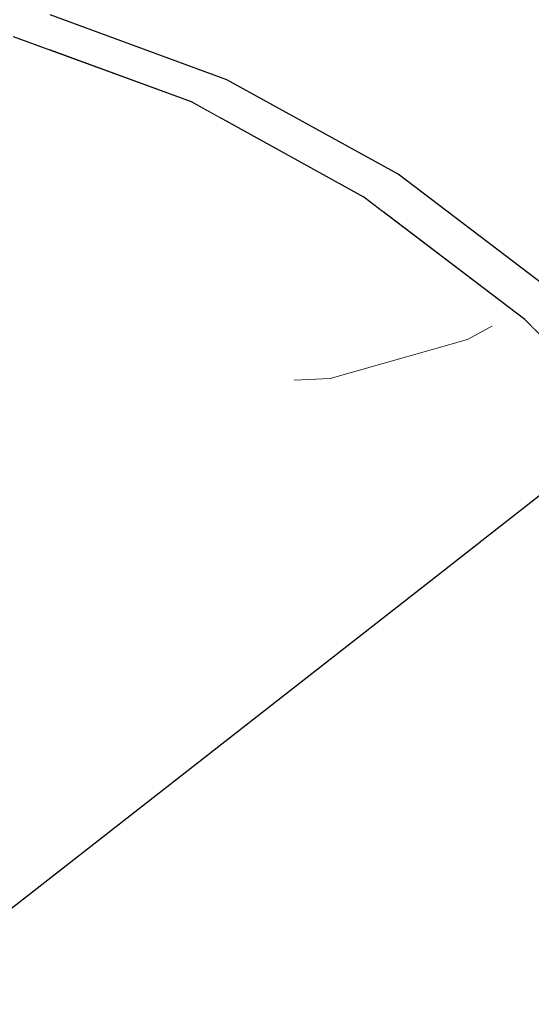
# Model space of a CAD drawing. Header units: millimetres. Extents: x -36478 to 31050, y -14815 to 11827.
# Tile 140 of 256: x -17219 to -17168, y 8616 to 8714. Entities that reach past the tile are written whole.
import ezdxf

# ---------------------------------------------------------------- set-up
doc = ezdxf.new("R2010")
doc.units = ezdxf.units.MM
doc.header["$MEASUREMENT"] = 0
doc.linetypes.add('Wipeout_Contour', pattern=[1000, 0, -1000])
for name, color, linetype in [('Nové_Konstrukce - krov', 7, 'Continuous'), ('Nové_Konstrukce - střechy a skořepiny', 7, 'Continuous'), ('Nové_Výplně - Povrchové', 7, 'Continuous')]:
    doc.layers.add(name, color=color, linetype=linetype)

# ---------------------------------------------------------------- blocks, each defined once
blk = doc.blocks.new('*X13')
at = {"layer": 'Nové_Výplně - Povrchové', "color": 21, "linetype": 'Continuous', "lineweight": 20, "true_color": 0xffaaaa}
for p, q in [((-17178.689, 8657.934), (-17178.689, 8598.365)), ((-17202.706, 8636.711), (-17205.828, 8636.711)), ((-17178.689, 8636.711), (-17202.706, 8636.711)), ((-17178.689, 8636.711), (-17176.865, 8634.817)), ((-17176.865, 8634.817), (-17174.743, 8632.987)), ((-17174.743, 8632.987), (-17172.336, 8631.232)), ((-17172.336, 8631.232), (-17169.655, 8629.56)), ((-17169.655, 8629.56), (-17166.714, 8627.981))]:
    blk.add_line(p, q, dxfattribs=at)
blk = doc.blocks.new('výplň_6_1', base_point=(0, 0))
at = {"layer": 'Nové_Výplně - Povrchové', "color": 21, "linetype": 'Continuous', "lineweight": 20, "true_color": 0xffaaaa}
blk.add_blockref('*X13', (0, 0), dxfattribs=at)
blk = doc.blocks.new('výplň_1879_1', base_point=(0, 0))
at = {"color": 254, "linetype": 'Wipeout_Contour', "lineweight": 0, "ltscale": 96232.339556}
blk.add_wipeout([(-17181.203, 8698.881), (-17182.71, 8695.168), (-17168.602, 8684.452), (-17167.581, 8683.426), (-17165.294, 8686.797)], dxfattribs=at).dxf.layer = 'Nové_Výplně - Povrchové'
blk = doc.blocks.new('výplň_1883_1', base_point=(0, 0))
at = {"color": 254, "linetype": 'Wipeout_Contour', "lineweight": 0, "ltscale": 76989.06663}
blk.add_wipeout([(-17174.906, 8710.555), (-17181.203, 8698.881), (-17165.294, 8686.797), (-17157.214, 8697.116)], dxfattribs=at).dxf.layer = 'Nové_Výplně - Povrchové'
blk = doc.blocks.new('výplň_1884_1', base_point=(0, 0))
at = {"color": 254, "linetype": 'Wipeout_Contour', "lineweight": 0, "ltscale": 96423.047565}
blk.add_wipeout([(-17215.773, 8714.711), (-17215.815, 8711.231), (-17201.718, 8706.072), (-17198.925, 8704.528), (-17198.202, 8708.281)], dxfattribs=at).dxf.layer = 'Nové_Výplně - Povrchové'
blk = doc.blocks.new('výplň_1885_1', base_point=(0, 0))
at = {"color": 254, "linetype": 'Wipeout_Contour', "lineweight": 0, "ltscale": 96328.699365}
blk.add_wipeout([(-17198.202, 8708.281), (-17198.925, 8704.528), (-17184.612, 8696.612), (-17182.71, 8695.168), (-17181.203, 8698.881)], dxfattribs=at).dxf.layer = 'Nové_Výplně - Povrchové'
blk = doc.blocks.new('výplň_1888_1', base_point=(0, 0))
at = {"color": 254, "linetype": 'Wipeout_Contour', "lineweight": 0, "ltscale": 76980.905564}
blk.add_wipeout([(-17157.214, 8697.116), (-17149.282, 8705.524), (-17167.963, 8719.713), (-17174.906, 8710.555)], dxfattribs=at).dxf.layer = 'Nové_Výplně - Povrchové'
blk = doc.blocks.new('výplň_1889_1', base_point=(0, 0))
at = {"color": 254, "linetype": 'Wipeout_Contour', "lineweight": 0, "ltscale": 77071.571544}
blk.add_wipeout([(-17181.203, 8698.881), (-17174.906, 8710.555), (-17193.81, 8721.008), (-17198.202, 8708.281)], dxfattribs=at).dxf.layer = 'Nové_Výplně - Povrchové'
blk = doc.blocks.new('výplň_1890_1', base_point=(0, 0))
at = {"color": 254, "linetype": 'Wipeout_Contour', "lineweight": 0, "ltscale": 77151.810435}
blk.add_wipeout([(-17213.35, 8728.158), (-17215.773, 8714.711), (-17198.202, 8708.281), (-17193.81, 8721.008)], dxfattribs=at).dxf.layer = 'Nové_Výplně - Povrchové'
blk = doc.blocks.new('výplň_1891_1', base_point=(0, 0))
at = {"color": 254, "linetype": 'Wipeout_Contour', "lineweight": 0, "ltscale": 77070.224181}
blk.add_wipeout([(-17174.906, 8710.555), (-17167.963, 8719.713), (-17187.922, 8730.75), (-17193.81, 8721.008)], dxfattribs=at).dxf.layer = 'Nové_Výplně - Povrchové'
blk = doc.blocks.new('výplň_1916_1', base_point=(0, 0))
at = {"color": 254, "linetype": 'Wipeout_Contour', "lineweight": 0, "ltscale": 96239.530601}
blk.add_wipeout([(-17159.979, 8640.977), (-17287.231, 8542.004), (-17285.627, 8539.886), (-17277.947, 8526.244), (-17150.981, 8624.995)], dxfattribs=at).dxf.layer = 'Nové_Výplně - Povrchové'
blk = doc.blocks.new('výplň_1918_1', base_point=(0, 0))
at = {"color": 254, "linetype": 'Wipeout_Contour', "lineweight": 0, "ltscale": 76881.488905}
blk.add_wipeout([(-17157.349, 8643.023), (-17168.503, 8657.753), (-17171.133, 8655.707), (-17159.979, 8640.977)], dxfattribs=at).dxf.layer = 'Nové_Výplně - Povrchové'
blk = doc.blocks.new('výplň_1919_1', base_point=(0, 0))
at = {"color": 254, "linetype": 'Wipeout_Contour', "lineweight": 0, "ltscale": 76869.037678}
blk.add_wipeout([(-17157.349, 8643.023), (-17148.168, 8648.576), (-17160.592, 8664.983), (-17168.503, 8657.753)], dxfattribs=at).dxf.layer = 'Nové_Výplně - Povrchové'
blk = doc.blocks.new('výplň_1920_1', base_point=(0, 0))
at = {"color": 254, "linetype": 'Wipeout_Contour', "lineweight": 0, "ltscale": 77023.667589}
blk.add_wipeout([(-17171.133, 8655.707), (-17298.384, 8556.734), (-17287.231, 8542.004), (-17159.979, 8640.977)], dxfattribs=at).dxf.layer = 'Nové_Výplně - Povrchové'
blk = doc.blocks.new('výplň_1921_1', base_point=(0, 0))
at = {"color": 254, "linetype": 'Wipeout_Contour', "lineweight": 0, "ltscale": 76949.562925}
blk.add_wipeout([(-17171.133, 8655.707), (-17168.503, 8657.753), (-17181.473, 8670.782), (-17184.103, 8668.736)], dxfattribs=at).dxf.layer = 'Nové_Výplně - Povrchové'
blk = doc.blocks.new('výplň_1922_1', base_point=(0, 0))
at = {"color": 254, "linetype": 'Wipeout_Contour', "lineweight": 0, "ltscale": 115920.607747}
blk.add_wipeout([(-17213.875, 8688.173), (-17338.603, 8591.162), (-17335.521, 8589.458), (-17333.441, 8587.917), (-17324.852, 8581.392), (-17198.496, 8679.669)], dxfattribs=at).dxf.layer = 'Nové_Výplně - Povrchové'
blk = doc.blocks.new('výplň_1923_1', base_point=(0, 0))
at = {"color": 254, "linetype": 'Wipeout_Contour', "lineweight": 0, "ltscale": 96483.041792}
blk.add_wipeout([(-17198.496, 8679.669), (-17324.852, 8581.392), (-17315.574, 8574.345), (-17311.162, 8569.913), (-17184.103, 8668.736)], dxfattribs=at).dxf.layer = 'Nové_Výplně - Povrchové'
blk = doc.blocks.new('výplň_1924_1', base_point=(0, 0))
at = {"color": 254, "linetype": 'Wipeout_Contour', "lineweight": 0, "ltscale": 96391.559745}
blk.add_wipeout([(-17184.103, 8668.736), (-17311.162, 8569.913), (-17299.473, 8558.171), (-17298.384, 8556.734), (-17171.133, 8655.707)], dxfattribs=at).dxf.layer = 'Nové_Výplně - Povrchové'
blk = doc.blocks.new('výplň_1926_1', base_point=(0, 0))
at = {"color": 254, "linetype": 'Wipeout_Contour', "lineweight": 0, "ltscale": 289721.938148}
blk.add_wipeout([(-17226.989, 8708.483), (-17362.516, 8603.074), (-17355.5, 8600.506), (-17353.244, 8599.259), (-17226.991, 8697.455), (-17225.91, 8707.627), (-17222.514, 8711.66), (-17219.4, 8712.542), (-17215.815, 8711.231), (-17215.773, 8714.711), (-17215.25, 8717.614), (-17218.038, 8715.446), (-17219.248, 8724.99), (-17222.362, 8724.108), (-17225.758, 8720.075)], dxfattribs=at).dxf.layer = 'Nové_Výplně - Povrchové'
blk = doc.blocks.new('*X3855')
at = {"layer": 'Nové_Výplně - Povrchové', "color": 21, "linetype": 'Continuous', "lineweight": 20, "true_color": 0xffaaaa}
blk.add_line((-17163.911, 8676.069), (-17166.737, 8682.578), dxfattribs=at)
blk = doc.blocks.new('výplň_1927_1', base_point=(0, 0))
at = {"color": 254, "linetype": 'Wipeout_Contour', "lineweight": 0, "ltscale": 76924.254688}
blk.add_wipeout([(-17156.322, 8668.445), (-17154.175, 8669.959), (-17168.602, 8684.452), (-17170.963, 8683.153)], dxfattribs=at).dxf.layer = 'Nové_Výplně - Povrchové'
at = {"layer": 'Nové_Výplně - Povrchové', "color": 21, "linetype": 'Continuous', "lineweight": 20, "true_color": 0xffaaaa}
blk.add_blockref('*X3855', (0, 0), dxfattribs=at)
blk = doc.blocks.new('výplň_1928_1', base_point=(0, 0))
at = {"color": 254, "linetype": 'Wipeout_Contour', "lineweight": 0, "ltscale": 76940.995609}
blk.add_wipeout([(-17168.503, 8657.753), (-17160.592, 8664.983), (-17175.04, 8679.496), (-17181.473, 8670.782)], dxfattribs=at).dxf.layer = 'Nové_Výplně - Povrchové'
blk = doc.blocks.new('výplň_1929_1', base_point=(0, 0))
at = {"color": 254, "linetype": 'Wipeout_Contour', "lineweight": 0, "ltscale": 76931.216649}
blk.add_wipeout([(-17160.592, 8664.983), (-17156.322, 8668.445), (-17170.963, 8683.153), (-17175.04, 8679.496)], dxfattribs=at).dxf.layer = 'Nové_Výplně - Povrchové'
blk = doc.blocks.new('výplň_1930_1', base_point=(0, 0))
at = {"color": 254, "linetype": 'Wipeout_Contour', "lineweight": 0, "ltscale": 77020.009534}
blk.add_wipeout([(-17181.473, 8670.782), (-17195.866, 8681.714), (-17198.496, 8679.669), (-17184.103, 8668.736)], dxfattribs=at).dxf.layer = 'Nové_Výplně - Povrchové'
blk = doc.blocks.new('*X3863')
at = {"layer": 'Nové_Výplně - Povrchové', "color": 21, "linetype": 'Continuous', "lineweight": 20, "true_color": 0xffaaaa}
for p, q in [((-17177.682, 8681.504), (-17187.953, 8678.596)), ((-17187.953, 8678.596), (-17191.528, 8678.419))]:
    blk.add_line(p, q, dxfattribs=at)
blk = doc.blocks.new('výplň_1931_1', base_point=(0, 0))
at = {"color": 254, "linetype": 'Wipeout_Contour', "lineweight": 0, "ltscale": 77015.458535}
blk.add_wipeout([(-17195.866, 8681.714), (-17181.473, 8670.782), (-17175.04, 8679.496), (-17191.073, 8691.674)], dxfattribs=at).dxf.layer = 'Nové_Výplně - Povrchové'
at = {"layer": 'Nové_Výplně - Povrchové', "color": 21, "linetype": 'Continuous', "lineweight": 20, "true_color": 0xffaaaa}
blk.add_blockref('*X3863', (0, 0), dxfattribs=at)
blk = doc.blocks.new('*X3865')
at = {"layer": 'Nové_Výplně - Povrchové', "color": 21, "linetype": 'Continuous', "lineweight": 20, "true_color": 0xffaaaa}
for p, q in [((-17171.833, 8683.814), (-17174.293, 8682.463)), ((-17174.293, 8682.463), (-17177.682, 8681.504))]:
    blk.add_line(p, q, dxfattribs=at)
blk = doc.blocks.new('výplň_1932_1', base_point=(0, 0))
at = {"color": 254, "linetype": 'Wipeout_Contour', "lineweight": 0, "ltscale": 77010.228553}
blk.add_wipeout([(-17191.073, 8691.674), (-17175.04, 8679.496), (-17170.963, 8683.153), (-17187.21, 8695.494)], dxfattribs=at).dxf.layer = 'Nové_Výplně - Povrchové'
at = {"layer": 'Nové_Výplně - Povrchové', "color": 21, "linetype": 'Continuous', "lineweight": 20, "true_color": 0xffaaaa}
blk.add_blockref('*X3865', (0, 0), dxfattribs=at)
blk = doc.blocks.new('výplň_1933_1', base_point=(0, 0))
at = {"color": 254, "linetype": 'Wipeout_Contour', "lineweight": 0, "ltscale": 77159.427803}
blk.add_wipeout([(-17227.141, 8696.035), (-17229.772, 8693.99), (-17213.875, 8688.173), (-17211.245, 8690.218)], dxfattribs=at).dxf.layer = 'Nové_Výplně - Povrchové'
blk = doc.blocks.new('výplň_1934_1', base_point=(0, 0))
at = {"color": 254, "linetype": 'Wipeout_Contour', "lineweight": 0, "ltscale": 77090.681311}
blk.add_wipeout([(-17195.866, 8681.714), (-17211.245, 8690.218), (-17213.875, 8688.173), (-17198.496, 8679.669)], dxfattribs=at).dxf.layer = 'Nové_Výplně - Povrchové'
blk = doc.blocks.new('výplň_1935_1', base_point=(0, 0))
at = {"color": 254, "linetype": 'Wipeout_Contour', "lineweight": 0, "ltscale": 77003.21455}
blk.add_wipeout([(-17168.602, 8684.452), (-17184.612, 8696.612), (-17187.21, 8695.494), (-17170.963, 8683.153)], dxfattribs=at).dxf.layer = 'Nové_Výplně - Povrchové'
blk = doc.blocks.new('výplň_1936_1', base_point=(0, 0))
at = {"color": 254, "linetype": 'Wipeout_Contour', "lineweight": 0, "ltscale": 77159.44827}
blk.add_wipeout([(-17219.4, 8712.542), (-17222.514, 8711.66), (-17204.57, 8705.093), (-17201.718, 8706.072)], dxfattribs=at).dxf.layer = 'Nové_Výplně - Povrchové'
blk = doc.blocks.new('výplň_1937_1', base_point=(0, 0))
at = {"color": 254, "linetype": 'Wipeout_Contour', "lineweight": 0, "ltscale": 77090.155938}
blk.add_wipeout([(-17211.245, 8690.218), (-17195.866, 8681.714), (-17191.073, 8691.674), (-17208.203, 8701.147)], dxfattribs=at).dxf.layer = 'Nové_Výplně - Povrchové'
blk = doc.blocks.new('výplň_1938_1', base_point=(0, 0))
at = {"color": 254, "linetype": 'Wipeout_Contour', "lineweight": 0, "ltscale": 77089.484584}
blk.add_wipeout([(-17191.073, 8691.674), (-17187.21, 8695.494), (-17204.57, 8705.093), (-17208.203, 8701.147)], dxfattribs=at).dxf.layer = 'Nové_Výplně - Povrchové'
blk = doc.blocks.new('výplň_1939_1', base_point=(0, 0))
at = {"color": 254, "linetype": 'Wipeout_Contour', "lineweight": 0, "ltscale": 77082.415891}
blk.add_wipeout([(-17187.21, 8695.494), (-17184.612, 8696.612), (-17201.718, 8706.072), (-17204.57, 8705.093)], dxfattribs=at).dxf.layer = 'Nové_Výplně - Povrchové'
blk = doc.blocks.new('výplň_1940_1', base_point=(0, 0))
at = {"color": 254, "linetype": 'Wipeout_Contour', "lineweight": 0, "ltscale": 96460.392644}
blk.add_wipeout([(-17226.991, 8697.455), (-17227.141, 8696.035), (-17211.245, 8690.218), (-17208.203, 8701.147), (-17225.91, 8707.627)], dxfattribs=at).dxf.layer = 'Nové_Výplně - Povrchové'
blk = doc.blocks.new('výplň_1941_1', base_point=(0, 0))
at = {"color": 254, "linetype": 'Wipeout_Contour', "lineweight": 0, "ltscale": 77166.572768}
blk.add_wipeout([(-17222.514, 8711.66), (-17225.91, 8707.627), (-17208.203, 8701.147), (-17204.57, 8705.093)], dxfattribs=at).dxf.layer = 'Nové_Výplně - Povrchové'
blk = doc.blocks.new('výplň_1953_1', base_point=(0, 0))
at = {"color": 254, "linetype": 'Wipeout_Contour', "lineweight": 0, "ltscale": 77297.387147}
blk.add_wipeout([(-17229.772, 8693.99), (-17352.265, 8598.717), (-17338.603, 8591.162), (-17213.875, 8688.173)], dxfattribs=at).dxf.layer = 'Nové_Výplně - Povrchové'

msp = doc.modelspace()

# ---------------------------------------------------------------- block references
at = {"layer": 'Nové_Výplně - Povrchové', "color": 21, "linetype": 'Continuous', "lineweight": 20, "true_color": 0xffaaaa}
msp.add_blockref('výplň_6_1', (0, 0), dxfattribs=at)

# ---------------------------------------------------------------- next in the draw order: block references
for name in ['výplň_1884_1', 'výplň_1879_1', 'výplň_1916_1']:
    msp.add_blockref(name, (0, 0), dxfattribs=at)

# ---------------------------------------------------------------- next in the draw order: block references
for name in ['výplň_1883_1', 'výplň_1918_1']:
    msp.add_blockref(name, (0, 0), dxfattribs=at)

# ---------------------------------------------------------------- next in the draw order: block references
for name in ['výplň_1888_1', 'výplň_1885_1', 'výplň_1919_1']:
    msp.add_blockref(name, (0, 0), dxfattribs=at)

# ---------------------------------------------------------------- next in the draw order: block references
for name in ['výplň_1889_1', 'výplň_1920_1']:
    msp.add_blockref(name, (0, 0), dxfattribs=at)

# ---------------------------------------------------------------- next in the draw order: block references
for name in ['výplň_1890_1', 'výplň_1922_1', 'výplň_1921_1']:
    msp.add_blockref(name, (0, 0), dxfattribs=at)

# ---------------------------------------------------------------- next in the draw order: block references
for name in ['výplň_1891_1', 'výplň_1923_1']:
    msp.add_blockref(name, (0, 0), dxfattribs=at)

# ---------------------------------------------------------------- next in the draw order: block references
msp.add_blockref('výplň_1924_1', (0, 0), dxfattribs=at)

# ---------------------------------------------------------------- next in the draw order: block references
for name in ['výplň_1926_1', 'výplň_1927_1']:
    msp.add_blockref(name, (0, 0), dxfattribs=at)

# ---------------------------------------------------------------- next in the draw order: block references
for name in ['výplň_1936_1', 'výplň_1933_1', 'výplň_1928_1']:
    msp.add_blockref(name, (0, 0), dxfattribs=at)

# ---------------------------------------------------------------- next in the draw order: block references
for name in ['výplň_1929_1', 'výplň_1930_1']:
    msp.add_blockref(name, (0, 0), dxfattribs=at)

# ---------------------------------------------------------------- next in the draw order: block references
msp.add_blockref('výplň_1931_1', (0, 0), dxfattribs=at)

# ---------------------------------------------------------------- next in the draw order: block references
for name in ['výplň_1932_1', 'výplň_1934_1']:
    msp.add_blockref(name, (0, 0), dxfattribs=at)

# ---------------------------------------------------------------- next in the draw order: block references
for name in ['výplň_1937_1', 'výplň_1935_1']:
    msp.add_blockref(name, (0, 0), dxfattribs=at)

# ---------------------------------------------------------------- next in the draw order: linework, layer by layer
at = {"layer": 'Nové_Konstrukce - krov', "color": 1, "linetype": 'Continuous', "lineweight": 25}
for p, q in [((-17165.294, 8686.797), (-17181.203, 8698.881)), ((-17154.175, 8669.959), (-17168.602, 8684.452))]:
    msp.add_line(p, q, dxfattribs=at)

# ---------------------------------------------------------------- next in the draw order: block references
at = {"layer": 'Nové_Výplně - Povrchové', "color": 21, "linetype": 'Continuous', "lineweight": 20, "true_color": 0xffaaaa}
msp.add_blockref('výplň_1938_1', (0, 0), dxfattribs=at)

# ---------------------------------------------------------------- next in the draw order: block references
for name in ['výplň_1940_1', 'výplň_1939_1']:
    msp.add_blockref(name, (0, 0), dxfattribs=at)

# ---------------------------------------------------------------- next in the draw order: linework, layer by layer
at = {"layer": 'Nové_Konstrukce - krov', "color": 1, "linetype": 'Continuous', "lineweight": 25}
for p, q in [((-17181.203, 8698.881), (-17198.202, 8708.281)), ((-17184.612, 8696.612), (-17201.718, 8706.072)), ((-17168.602, 8684.452), (-17184.612, 8696.612))]:
    msp.add_line(p, q, dxfattribs=at)

# ---------------------------------------------------------------- next in the draw order: block references
at = {"layer": 'Nové_Výplně - Povrchové', "color": 21, "linetype": 'Continuous', "lineweight": 20, "true_color": 0xffaaaa}
for name in ['výplň_1941_1', 'výplň_1953_1']:
    msp.add_blockref(name, (0, 0), dxfattribs=at)

# ---------------------------------------------------------------- next in the draw order: linework, layer by layer
at = {"layer": 'Nové_Konstrukce - krov', "color": 1, "linetype": 'Continuous', "lineweight": 25}
for p, q in [((-17198.202, 8708.281), (-17215.773, 8714.711)), ((-17201.718, 8706.072), (-17219.4, 8712.542))]:
    msp.add_line(p, q, dxfattribs=at)
at = {"layer": 'Nové_Konstrukce - střechy a skořepiny', "color": 1, "linetype": 'Continuous', "lineweight": 25}
msp.add_line((-14406.177, 10825.99), (-19182.706, 7090.827), dxfattribs=at)

doc.saveas('drawing.dxf')
